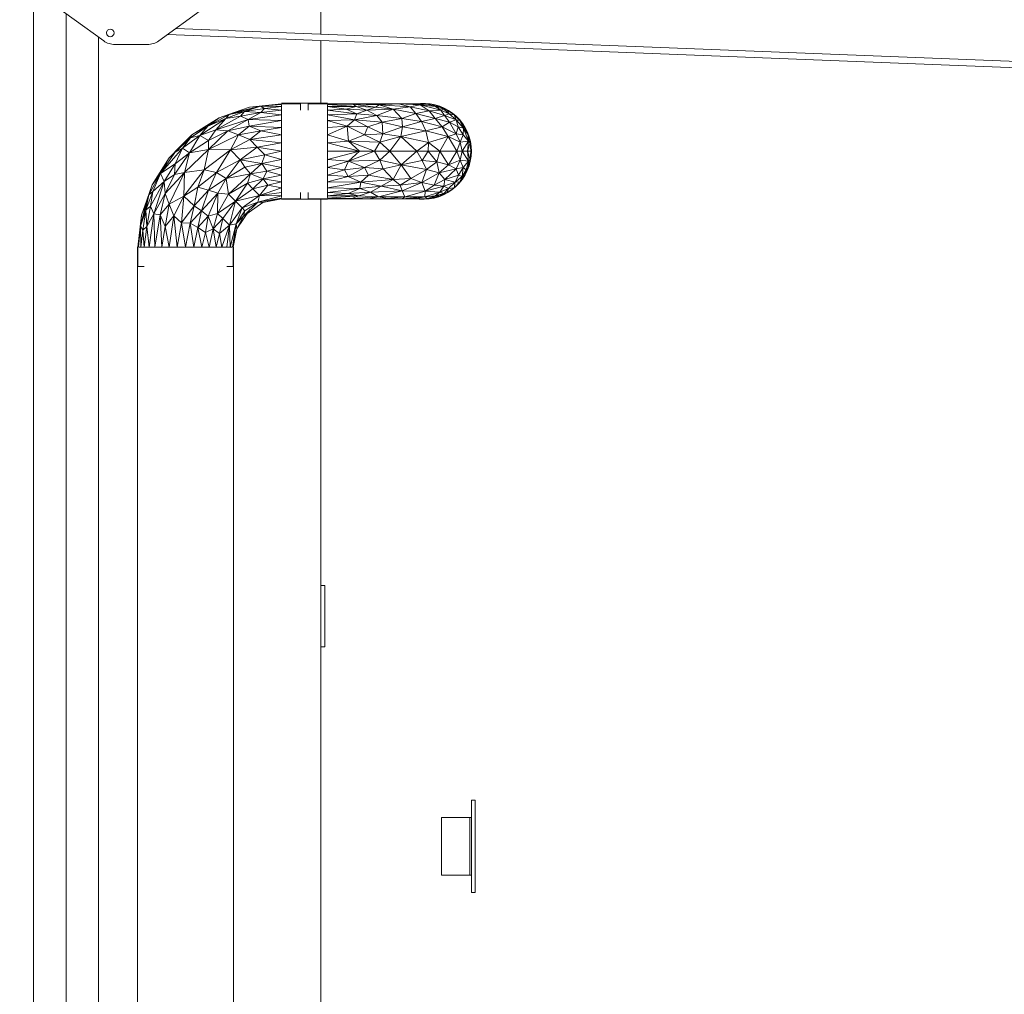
# Model space of a CAD drawing. Header units: millimetres. Extents: x 61846 to 198573, y 13020 to 52988.
# Tile 74 of 240: x 135425 to 136708, y 17197 to 18467. Entities that reach past the tile are written whole.
import ezdxf

# ---------------------------------------------------------------- set-up
doc = ezdxf.new("R2010")
doc.units = ezdxf.units.MM
for name, color, linetype, lineweight in [('A-GENM', 13, 'Continuous', 18), ('I-WALL', 2, 'Continuous', 25), ('M-HVAC-CDFF', 50, 'Continuous', 18), ('M-HVAC-DUCT', 70, 'Continuous', 18), ('P-PIPE', 3, 'Continuous', 18)]:
    doc.layers.add(name, color=color, linetype=linetype, lineweight=lineweight)

# ---------------------------------------------------------------- blocks, each defined once
blk = doc.blocks.new('NLRS_62_EF_UN_raam 1-voudig_gen_ISR_NLRS_62_EF_UN_ctd 230V_1v_inbouw_DNL_6991174 - NLRS_62_EF_UN_raam 1-voudig_gen_ISR_NLRS_62_EF_UN_ctd 230V_1v_inbouw_DNL_6991174-599031-GZ lierenkamer 1')
at = {"layer": 'A-GENM', "color": 7, "lineweight": 9}
for p, q in [((71307.1, 17650), (71307.1, 17730)), ((71307.1, 17730), (71312.1, 17730)), ((71312.1, 17730), (71307.1, 17730)), ((71307.1, 17730), (71307.1, 17650)), ((71312.1, 17730), (71312.1, 17650)), ((71312.1, 17650), (71312.1, 17730)), ((71312.1, 17650), (71307.1, 17650)), ((71307.1, 17650), (71312.1, 17650))]:
    blk.add_line(p, q, dxfattribs=at)
blk = doc.blocks.new('NLRS_62_EF_UN_raam 1-voudig_gen_ISR_NLRS_62_EF_UN_ctd 230V_1v_inbouw_DNL_6991174 - NLRS_62_EF_UN_raam 1-voudig_gen_ISR_NLRS_62_EF_UN_ctd 230V_1v_inbouw_DNL_6991174-599035-GZ lierenkamer 1')
blk.add_blockref('NLRS_62_EF_UN_raam 1-voudig_gen_ISR_NLRS_62_EF_UN_ctd 230V_1v_inbouw_DNL_6991174 - NLRS_62_EF_UN_raam 1-voudig_gen_ISR_NLRS_62_EF_UN_ctd 230V_1v_inbouw_DNL_6991174-599031-GZ lierenkamer 1', (0, 0))
blk = doc.blocks.new('Round Duct_NLRS_57_DU_verz staal _T-stuk__DNL_7746017 - Round Duct_NLRS_57_DU_verz staal _T-stuk__DNL_7746017-602335-GZ lierenkamer 1')
at = {"layer": 'M-HVAC-DUCT', "color": 7, "lineweight": 9}
for p, q in [((71068.2, 18170.8), (71068.2, 16365)), ((71068.2, 18170.8), (71069.2, 18170.8)), ((71070.4, 18170.8), (71072, 18170.8)), ((71072, 18170.8), (71082.8, 18170.8)), ((71082.8, 18170.8), (71090.6, 18170.8)), ((71090.6, 18170.8), (71109.3, 18170.8)), ((71109.4, 18170.8), (71119.9, 18170.8)), ((71119.9, 18170.8), (71141.5, 18170.8)), ((71141.6, 18170.8), (71152.1, 18170.8)), ((71152.1, 18170.8), (71170.9, 18170.8)), ((71170.9, 18170.8), (71178.6, 18170.8)), ((71178.6, 18170.8), (71189.5, 18170.8)), ((71189.5, 18170.8), (71191.1, 18170.8)), ((71193.2, 16365), (71193.2, 18170.8)), ((71068.2, 16045), (71068.2, 15927)), ((71193.2, 15927), (71193.2, 16045))]:
    blk.add_line(p, q, dxfattribs=at)
blk = doc.blocks.new('Round Duct_NLRS_57_DU_verz staal _T-stuk__DNL_7746074 - Round Duct_NLRS_57_DU_verz staal _T-stuk__DNL_7746074-602347-GZ lierenkamer 1')
at = {"layer": 'M-HVAC-DUCT', "color": 7, "lineweight": 9}
for p, q in [((71315.8, 18358.3), (71255.7, 18358.3)), ((71255.7, 18354.5), (71255.7, 18356.2)), ((71255.7, 18343.7), (71255.7, 18354.5)), ((71315.8, 18356.2), (71315.8, 18354.5)), ((71315.8, 18354.5), (71315.8, 18343.7)), ((71255.7, 18336), (71255.7, 18343.7)), ((71315.8, 18343.7), (71315.8, 18336)), ((71255.7, 18317.2), (71255.7, 18336)), ((71315.8, 18336), (71315.8, 18317.2)), ((71255.7, 18306.7), (71255.7, 18317.2)), ((71315.8, 18317.2), (71315.8, 18306.6)), ((71255.7, 18295.8), (71255.7, 18306.6)), ((71315.8, 18306.6), (71315.8, 18295.8)), ((71255.7, 18285.2), (71255.7, 18295.8)), ((71315.8, 18295.8), (71315.8, 18285.3)), ((71255.7, 18274.4), (71255.7, 18285)), ((71315.8, 18285), (71315.8, 18274.4)), ((71255.7, 18255.6), (71255.7, 18274.4)), ((71315.8, 18274.4), (71315.8, 18255.6)), ((71255.7, 18247.9), (71255.7, 18255.6)), ((71315.8, 18255.6), (71315.8, 18247.9)), ((71255.7, 18237.1), (71255.7, 18247.9)), ((71315.8, 18247.9), (71315.8, 18237.1)), ((71255.7, 18235.4), (71255.7, 18237.1)), ((71255.7, 18233.3), (71255.7, 18234.2)), ((71255.7, 18233.3), (71315.8, 18233.3)), ((71315.8, 18237.1), (71315.8, 18235.4)), ((71315.8, 18234.2), (71315.8, 18233.3))]:
    blk.add_line(p, q, dxfattribs=at)
blk = doc.blocks.new('Round Duct_NLRS_57_DU_verz staal _T-stuk__DNL_7746162 - Round Duct_NLRS_57_DU_verz staal _T-stuk__DNL_7746162-602359-GZ lierenkamer 1')
at = {"layer": 'M-HVAC-DUCT', "color": 7, "lineweight": 9}
for start, end in [(0, 93.4894), (265.001, 0)]:
    blk.add_arc((71440.8, 18295.8), 62.5, start, end, dxfattribs=at)
blk = doc.blocks.new('NLRS_57_DUF_UN_rond bocht_DNL_gladde_bocht verzinkt_staal_7746302 - NLRS_57_DUF_UN_rond bocht_DNL_gladde_bocht verzinkt_staal_7746302-602374-GZ lierenkamer 1')
at = {"layer": 'M-HVAC-DUCT', "color": 7, "lineweight": 9}
for p, q in [((71290.8, 18355.7), (71290.8, 18357.8)), ((71290.8, 18357.8), (71290.8, 18356.2)), ((71290.8, 18357.8), (71315.8, 18357.8)), ((71290.8, 18349.5), (71290.8, 18355.7)), ((71315.8, 18357.8), (71349.8, 18357.8)), ((71315.8, 18357.8), (71349.2, 18357.1)), ((71315.8, 18356.9), (71349.2, 18357.1)), ((71315.8, 18356.9), (71353.1, 18354.2)), ((71315.8, 18354.1), (71353.1, 18354.2)), ((71315.8, 18354.1), (71340.2, 18350.8)), ((71340.2, 18350.8), (71353.1, 18354.2)), ((71349.2, 18357.1), (71373.9, 18357.8)), ((71349.2, 18357.1), (71349.8, 18357.8)), ((71353.1, 18354.2), (71349.2, 18357.1)), ((71378.3, 18353.3), (71349.2, 18357.1)), ((71349.2, 18357.1), (71383, 18356.4)), ((71373.9, 18357.8), (71349.8, 18357.8)), ((71367, 18349.4), (71353.1, 18354.2)), ((71353.1, 18354.2), (71378.3, 18353.3)), ((71367, 18349.4), (71378.3, 18353.3)), ((71408.5, 18357.5), (71373.9, 18357.8)), ((71373.9, 18357.8), (71383, 18356.4)), ((71378.3, 18353.3), (71383, 18356.4)), ((71401.3, 18350.6), (71378.3, 18353.3)), ((71408.5, 18357.5), (71383, 18356.4)), ((71401.3, 18350.6), (71383, 18356.4)), ((71423.4, 18353.5), (71383, 18356.4)), ((71401.3, 18350.6), (71423.4, 18353.5)), ((71408.5, 18357.5), (71427.6, 18357.8)), ((71423.4, 18353.5), (71408.5, 18357.5)), ((71408.5, 18357.5), (71436.5, 18356.4)), ((71423.4, 18353.5), (71436.5, 18356.4)), ((71431, 18344.9), (71423.4, 18353.5)), ((71423.4, 18353.5), (71448.5, 18348.6)), ((71433.8, 18357.8), (71427.6, 18357.8)), ((71445.8, 18357.1), (71427.6, 18357.8)), ((71436.5, 18356.4), (71427.6, 18357.8)), ((71428.5, 18356.5), (71430, 18356.9)), ((71440.8, 18357.8), (71430, 18356.9)), ((71440.8, 18357.8), (71430, 18356.9)), ((71433.8, 18357.8), (71432, 18357.7)), ((71440.8, 18357.8), (71433.8, 18357.8)), ((71433.8, 18357.8), (71445.8, 18357.1)), ((71445.8, 18357.1), (71436.5, 18356.4)), ((71448.5, 18348.6), (71436.5, 18356.4)), ((71456.7, 18354.2), (71436.5, 18356.4)), ((71463.4, 18349.4), (71436.5, 18356.4)), ((71440.8, 18357.8), (71451.6, 18356.9)), ((71451.6, 18356.9), (71440.8, 18357.8)), ((71440.8, 18357.8), (71445.8, 18357.1)), ((71451.6, 18356.9), (71445.8, 18357.1)), ((71456.7, 18354.2), (71445.8, 18357.1)), ((71456.9, 18355.7), (71451.6, 18356.9)), ((71462, 18354.1), (71451.6, 18356.9)), ((71451.6, 18356.9), (71456.7, 18354.2)), ((71462, 18354.1), (71456.7, 18354.2)), ((71456.7, 18354.2), (71467.5, 18350.8)), ((71456.7, 18354.2), (71463.4, 18349.4)), ((71456.9, 18355.7), (71462, 18354.1)), ((71471.8, 18349.5), (71462, 18354.1)), ((71462, 18354.1), (71471.8, 18349.5)), ((71462, 18354.1), (71467.5, 18350.8)), ((71315.8, 18349.5), (71340.2, 18350.8)), ((71315.8, 18349.5), (71354.1, 18344.6)), ((71315.8, 18343.3), (71354.1, 18344.6)), ((71315.8, 18343.3), (71351.1, 18336.9)), ((71367, 18349.4), (71340.2, 18350.8)), ((71340.2, 18350.8), (71354.1, 18344.6)), ((71354.1, 18344.6), (71351.1, 18336.9)), ((71351.1, 18336.9), (71380.1, 18342.6)), ((71367, 18349.4), (71354.1, 18344.6)), ((71354.1, 18344.6), (71380.1, 18342.6)), ((71367, 18349.4), (71401.3, 18350.6)), ((71367, 18349.4), (71380.1, 18342.6)), ((71401.3, 18350.6), (71380.1, 18342.6)), ((71412.8, 18338.7), (71380.1, 18342.6)), ((71380.1, 18342.6), (71386.9, 18333.8)), ((71401.3, 18350.6), (71431, 18344.9)), ((71401.3, 18350.6), (71412.8, 18338.7)), ((71431, 18344.9), (71412.8, 18338.7)), ((71431, 18344.9), (71448.5, 18348.6)), ((71431, 18344.9), (71456.3, 18338.6)), ((71431, 18344.9), (71438.1, 18334.7)), ((71448.5, 18348.6), (71463.4, 18349.4)), ((71468.5, 18342.6), (71448.5, 18348.6)), ((71456.3, 18338.6), (71448.5, 18348.6)), ((71468.5, 18342.6), (71456.3, 18338.6)), ((71467.5, 18350.8), (71463.4, 18349.4)), ((71468.5, 18342.6), (71463.4, 18349.4)), ((71474.5, 18344.6), (71463.4, 18349.4)), ((71471.8, 18349.5), (71467.5, 18350.8)), ((71474.5, 18344.6), (71467.5, 18350.8)), ((71468.5, 18342.6), (71474.5, 18344.6)), ((71468.5, 18342.6), (71474.7, 18333.8)), ((71468.5, 18342.6), (71483.6, 18336.9)), ((71471.8, 18349.5), (71480.7, 18343.3)), ((71480.7, 18343.3), (71471.8, 18349.5)), ((71471.8, 18349.5), (71474.5, 18344.6)), ((71480.7, 18343.3), (71474.5, 18344.6)), ((71483.6, 18336.9), (71474.5, 18344.6)), ((71484.7, 18339.7), (71480.7, 18343.3)), ((71488.3, 18335.7), (71480.7, 18343.3)), ((71480.7, 18343.3), (71483.6, 18336.9)), ((71315.8, 18335.7), (71351.1, 18336.9)), ((71315.8, 18335.7), (71341.5, 18328.5)), ((71315.8, 18317), (71341.5, 18328.5)), ((71315.8, 18326.8), (71341.5, 18328.5)), ((71341.5, 18328.5), (71351.1, 18336.9)), ((71343.2, 18308.9), (71341.5, 18328.5)), ((71341.5, 18328.5), (71364.2, 18317.1)), ((71341.5, 18328.5), (71368.4, 18327.7)), ((71351.1, 18336.9), (71368.4, 18327.7)), ((71351.1, 18336.9), (71386.9, 18333.8)), ((71364.2, 18317.1), (71368.4, 18327.7)), ((71368.4, 18327.7), (71386.9, 18333.8)), ((71368.4, 18327.7), (71387.9, 18318.5)), ((71412.8, 18338.7), (71386.9, 18333.8)), ((71387.9, 18318.5), (71386.9, 18333.8)), ((71386.9, 18333.8), (71413.4, 18327.6)), ((71387.9, 18318.5), (71413.4, 18327.6)), ((71411.2, 18315.1), (71413.4, 18327.6)), ((71412.8, 18338.7), (71413.4, 18327.6)), ((71412.8, 18338.7), (71438.1, 18334.7)), ((71413.4, 18327.6), (71438.1, 18334.7)), ((71443.9, 18322.3), (71413.4, 18327.6)), ((71456.3, 18338.6), (71438.1, 18334.7)), ((71443.9, 18322.3), (71438.1, 18334.7)), ((71465.2, 18327.5), (71438.1, 18334.7)), ((71443.9, 18322.3), (71465.2, 18327.5)), ((71474.7, 18333.8), (71456.3, 18338.6)), ((71456.3, 18338.6), (71465.2, 18327.5)), ((71474.7, 18333.8), (71465.2, 18327.5)), ((71473.1, 18315.1), (71465.2, 18327.5)), ((71483.7, 18318.5), (71465.2, 18327.5)), ((71474.7, 18333.8), (71483.6, 18336.9)), ((71474.7, 18333.8), (71483.7, 18318.5)), ((71474.7, 18333.8), (71486.1, 18327.7)), ((71488.3, 18335.7), (71483.6, 18336.9)), ((71483.6, 18336.9), (71492.9, 18326)), ((71483.6, 18336.9), (71486.1, 18327.7)), ((71483.7, 18318.5), (71486.1, 18327.7)), ((71484.7, 18339.7), (71488.3, 18335.7)), ((71492.6, 18317.1), (71486.1, 18327.7)), ((71492.9, 18326), (71486.1, 18327.7)), ((71494.5, 18326.8), (71488.3, 18335.7)), ((71488.3, 18335.7), (71494.5, 18326.8)), ((71488.3, 18335.7), (71492.9, 18326)), ((71315.8, 18317), (71343.2, 18308.9)), ((71343.2, 18308.9), (71364.2, 18317.1)), ((71364.2, 18317.1), (71387.9, 18318.5)), ((71384.1, 18307.5), (71364.2, 18317.1)), ((71384.1, 18307.5), (71387.9, 18318.5)), ((71411.2, 18315.1), (71384.1, 18307.5)), ((71411.2, 18315.1), (71387.9, 18318.5)), ((71411.2, 18315.1), (71396.9, 18295.8)), ((71411.2, 18315.1), (71443.9, 18322.3)), ((71447.3, 18307.4), (71411.2, 18315.1)), ((71432.4, 18295.8), (71411.2, 18315.1)), ((71447.3, 18307.4), (71443.9, 18322.3)), ((71473.1, 18315.1), (71443.9, 18322.3)), ((71447.3, 18307.4), (71473.1, 18315.1)), ((71462, 18295.8), (71473.1, 18315.1)), ((71473.1, 18315.1), (71483.7, 18318.5)), ((71488.7, 18307.5), (71473.1, 18315.1)), ((71484.3, 18295.8), (71473.1, 18315.1)), ((71488.7, 18307.5), (71483.7, 18318.5)), ((71492.6, 18317.1), (71483.7, 18318.5)), ((71488.7, 18307.5), (71492.6, 18317.1)), ((71492.6, 18317.1), (71492.9, 18326)), ((71499.4, 18308.9), (71492.6, 18317.1)), ((71494.5, 18326.8), (71492.9, 18326)), ((71499.1, 18317), (71492.9, 18326)), ((71499.4, 18308.9), (71492.9, 18326)), ((71494.5, 18326.8), (71499.1, 18317)), ((71499.1, 18317), (71494.5, 18326.8)), ((71500.7, 18311.9), (71499.1, 18317)), ((71501.9, 18306.6), (71499.1, 18317)), ((71499.1, 18317), (71499.4, 18308.9)), ((71315.8, 18306.6), (71343.2, 18308.9)), ((71315.8, 18306.6), (71357.4, 18295.8)), ((71357.4, 18295.8), (71343.2, 18308.9)), ((71343.2, 18308.9), (71384.1, 18307.5)), ((71343.2, 18308.9), (71377.2, 18295.8)), ((71384.1, 18307.5), (71377.2, 18295.8)), ((71396.9, 18295.8), (71384.1, 18307.5)), ((71447.3, 18307.4), (71432.4, 18295.8)), ((71447.3, 18307.4), (71447.2, 18295.8)), ((71447.3, 18307.4), (71462, 18295.8)), ((71488.7, 18307.5), (71484.3, 18295.8)), ((71488.7, 18307.5), (71499.4, 18308.9)), ((71488.7, 18307.5), (71491.2, 18295.8)), ((71499.4, 18308.9), (71491.2, 18295.8)), ((71499.4, 18308.9), (71498.1, 18295.8)), ((71501.9, 18306.6), (71498.1, 18295.8)), ((71501.9, 18306.6), (71499.4, 18308.9)), ((71500.7, 18311.9), (71501.9, 18306.6)), ((71502.8, 18295.8), (71501.9, 18306.6)), ((71501.9, 18306.6), (71502.8, 18295.8)), ((71315.8, 18295.8), (71357.4, 18295.8)), ((71315.8, 18285), (71357.4, 18295.8)), ((71357.4, 18295.8), (71343.2, 18282.7)), ((71377.2, 18295.8), (71343.2, 18282.7)), ((71357.4, 18295.8), (71377.2, 18295.8)), ((71396.9, 18295.8), (71377.2, 18295.8)), ((71377.2, 18295.8), (71384.1, 18284.1)), ((71396.9, 18295.8), (71384.1, 18284.1)), ((71432.4, 18295.8), (71396.9, 18295.8)), ((71396.9, 18295.8), (71411.6, 18277.9)), ((71432.4, 18295.8), (71411.6, 18277.9)), ((71432.4, 18295.8), (71447.2, 18295.8)), ((71432.4, 18295.8), (71439.3, 18283.6)), ((71447.2, 18295.8), (71439.3, 18283.6)), ((71447.2, 18295.8), (71462, 18295.8)), ((71447.2, 18295.8), (71458.5, 18282.1)), ((71462, 18295.8), (71458.5, 18282.1)), ((71462, 18295.8), (71484.3, 18295.8)), ((71462, 18295.8), (71473.3, 18277.9)), ((71484.3, 18295.8), (71473.3, 18277.9)), ((71484.3, 18295.8), (71491.2, 18295.8)), ((71484.3, 18295.8), (71488.7, 18284.1)), ((71491.2, 18295.8), (71488.7, 18284.1)), ((71498.1, 18295.8), (71491.2, 18295.8)), ((71491.2, 18295.8), (71499.4, 18282.7)), ((71502.8, 18295.8), (71498.1, 18295.8)), ((71501.9, 18285), (71498.1, 18295.8)), ((71498.1, 18295.8), (71499.4, 18282.7)), ((71502.8, 18295.8), (71501.9, 18285)), ((71502.8, 18295.8), (71501.9, 18285)), ((71315.8, 18285), (71343.2, 18282.7)), ((71315.8, 18274.6), (71343.2, 18282.7)), ((71337.8, 18271.8), (71343.2, 18282.7)), ((71343.2, 18282.7), (71384.1, 18284.1)), ((71343.2, 18282.7), (71364.2, 18274.5)), ((71384.1, 18284.1), (71364.2, 18274.5)), ((71384.1, 18284.1), (71411.6, 18277.9)), ((71384.1, 18284.1), (71388.4, 18272.9)), ((71411.6, 18277.9), (71388.4, 18272.9)), ((71411.6, 18277.9), (71401.2, 18259.2)), ((71411.6, 18277.9), (71439.3, 18283.6)), ((71411.6, 18277.9), (71424.4, 18260.4)), ((71411.6, 18277.9), (71444.7, 18272)), ((71439.3, 18283.6), (71458.5, 18282.1)), ((71439.3, 18283.6), (71444.7, 18272)), ((71458.5, 18282.1), (71444.7, 18272)), ((71461.2, 18267.6), (71458.5, 18282.1)), ((71473.3, 18277.9), (71458.5, 18282.1)), ((71461.2, 18267.6), (71473.3, 18277.9)), ((71488.7, 18284.1), (71473.3, 18277.9)), ((71483.4, 18272.9), (71473.3, 18277.9)), ((71488.7, 18284.1), (71483.4, 18272.9)), ((71488.7, 18284.1), (71492.6, 18274.5)), ((71488.7, 18284.1), (71499.4, 18282.7)), ((71492.6, 18274.5), (71499.4, 18282.7)), ((71499.4, 18282.7), (71496.7, 18271.8)), ((71501.9, 18285), (71499.1, 18274.6)), ((71499.1, 18274.6), (71499.4, 18282.7)), ((71500.7, 18279.7), (71499.1, 18274.6)), ((71501.9, 18285), (71499.4, 18282.7)), ((71500.7, 18279.7), (71501.9, 18285)), ((71315.8, 18274.6), (71337.8, 18271.8)), ((71315.8, 18264.8), (71337.8, 18271.8)), ((71315.8, 18264.8), (71342.8, 18262.7)), ((71337.8, 18271.8), (71364.2, 18274.5)), ((71342.8, 18262.7), (71337.8, 18271.8)), ((71342.8, 18262.7), (71364.2, 18274.5)), ((71342.8, 18262.7), (71369.2, 18264.8)), ((71359.1, 18255.4), (71369.2, 18264.8)), ((71364.2, 18274.5), (71388.4, 18272.9)), ((71364.2, 18274.5), (71369.2, 18264.8)), ((71388.4, 18272.9), (71369.2, 18264.8)), ((71401.2, 18259.2), (71369.2, 18264.8)), ((71401.2, 18259.2), (71388.4, 18272.9)), ((71424.4, 18260.4), (71444.7, 18272)), ((71438.9, 18255.3), (71444.7, 18272)), ((71461.2, 18267.6), (71438.9, 18255.3)), ((71461.2, 18267.6), (71444.7, 18272)), ((71461.2, 18267.6), (71455, 18251.6)), ((71483.4, 18272.9), (71461.2, 18267.6)), ((71461.2, 18267.6), (71468.6, 18259.2)), ((71483.4, 18272.9), (71468.6, 18259.2)), ((71486.4, 18264.8), (71468.6, 18259.2)), ((71486.4, 18264.8), (71482.3, 18255.4)), ((71483.4, 18272.9), (71492.6, 18274.5)), ((71483.4, 18272.9), (71486.4, 18264.8)), ((71486.4, 18264.8), (71492.6, 18274.5)), ((71491.2, 18262.7), (71486.4, 18264.8)), ((71494.5, 18264.8), (71488.3, 18255.9)), ((71488.3, 18255.9), (71494.5, 18264.8)), ((71491.2, 18262.7), (71492.6, 18274.5)), ((71491.2, 18262.7), (71496.7, 18271.8)), ((71494.5, 18264.8), (71491.2, 18262.7)), ((71492.6, 18274.5), (71496.7, 18271.8)), ((71494.5, 18264.8), (71499.1, 18274.6)), ((71499.1, 18274.6), (71494.5, 18264.8)), ((71494.5, 18264.8), (71496.7, 18271.8)), ((71499.1, 18274.6), (71496.7, 18271.8)), ((71315.8, 18255.9), (71342.8, 18262.7)), ((71315.8, 18255.9), (71359.1, 18255.4)), ((71315.8, 18248.3), (71359.1, 18255.4)), ((71342.8, 18262.7), (71359.1, 18255.4)), ((71359.1, 18255.4), (71357.9, 18247.1)), ((71359.1, 18255.4), (71401.2, 18259.2)), ((71385.7, 18250.1), (71359.1, 18255.4)), ((71385.7, 18250.1), (71401.2, 18259.2)), ((71385.7, 18250.1), (71410.4, 18251.6)), ((71401.2, 18259.2), (71424.4, 18260.4)), ((71410.4, 18251.6), (71401.2, 18259.2)), ((71410.4, 18251.6), (71424.4, 18260.4)), ((71410.4, 18251.6), (71438.9, 18255.3)), ((71413, 18244.3), (71410.4, 18251.6)), ((71413, 18244.3), (71438.9, 18255.3)), ((71438.9, 18255.3), (71424.4, 18260.4)), ((71443.2, 18243.9), (71438.9, 18255.3)), ((71438.9, 18255.3), (71455, 18251.6)), ((71443.2, 18243.9), (71455, 18251.6)), ((71468.6, 18259.2), (71455, 18251.6)), ((71467.3, 18250.1), (71455, 18251.6)), ((71467.3, 18250.1), (71468.6, 18259.2)), ((71467.3, 18250.1), (71482.3, 18255.4)), ((71482.3, 18255.4), (71468.6, 18259.2)), ((71473.7, 18247.1), (71482.3, 18255.4)), ((71480.7, 18248.3), (71488.3, 18255.9)), ((71480.7, 18248.3), (71482.3, 18255.4)), ((71484.7, 18251.9), (71480.7, 18248.3)), ((71491.2, 18262.7), (71482.3, 18255.4)), ((71488.3, 18255.9), (71482.3, 18255.4)), ((71484.7, 18251.9), (71488.3, 18255.9)), ((71488.3, 18255.9), (71491.2, 18262.7)), ((71290.8, 18235.9), (71290.8, 18242.1)), ((71315.8, 18248.3), (71357.9, 18247.1)), ((71315.8, 18242.1), (71357.9, 18247.1)), ((71315.8, 18242.1), (71342.9, 18240.9)), ((71315.8, 18237.5), (71342.9, 18240.9)), ((71315.8, 18237.5), (71356.8, 18237.5)), ((71315.8, 18234.7), (71356.8, 18237.5)), ((71357.9, 18247.1), (71342.9, 18240.9)), ((71371.9, 18242.5), (71342.9, 18240.9)), ((71356.8, 18237.5), (71342.9, 18240.9)), ((71347.6, 18234.4), (71356.8, 18237.5)), ((71371.9, 18242.5), (71356.8, 18237.5)), ((71381.7, 18236.6), (71356.8, 18237.5)), ((71385.7, 18250.1), (71357.9, 18247.1)), ((71371.9, 18242.5), (71357.9, 18247.1)), ((71385.7, 18250.1), (71371.9, 18242.5)), ((71413, 18244.3), (71371.9, 18242.5)), ((71371.9, 18242.5), (71382.2, 18236.6)), ((71413, 18244.3), (71382.2, 18236.6)), ((71385.7, 18250.1), (71413, 18244.3)), ((71413, 18244.3), (71443.2, 18243.9)), ((71413, 18244.3), (71416.6, 18236.3)), ((71443.2, 18243.9), (71416.6, 18236.3)), ((71442.8, 18236.6), (71443.2, 18243.9)), ((71462.1, 18242.5), (71442.8, 18236.6)), ((71442.8, 18236.6), (71456, 18237.5)), ((71467.3, 18250.1), (71443.2, 18243.9)), ((71462.1, 18242.5), (71443.2, 18243.9)), ((71446, 18234.4), (71456, 18237.5)), ((71462, 18237.5), (71451.6, 18234.7)), ((71451.6, 18234.7), (71456, 18237.5)), ((71462.1, 18242.5), (71456, 18237.5)), ((71467.3, 18240.9), (71456, 18237.5)), ((71462, 18237.5), (71456, 18237.5)), ((71456.9, 18235.9), (71462, 18237.5)), ((71471.8, 18242.1), (71462, 18237.5)), ((71462, 18237.5), (71471.8, 18242.1)), ((71462, 18237.5), (71467.3, 18240.9)), ((71467.3, 18250.1), (71462.1, 18242.5)), ((71473.7, 18247.1), (71462.1, 18242.5)), ((71467.3, 18240.9), (71462.1, 18242.5)), ((71473.7, 18247.1), (71467.3, 18250.1)), ((71467.3, 18240.9), (71473.7, 18247.1)), ((71471.8, 18242.1), (71467.3, 18240.9)), ((71471.8, 18242.1), (71480.7, 18248.3)), ((71480.7, 18248.3), (71471.8, 18242.1)), ((71471.8, 18242.1), (71473.7, 18247.1)), ((71480.7, 18248.3), (71473.7, 18247.1)), ((71290.8, 18233.8), (71290.8, 18235.9)), ((71290.8, 18233.8), (71315.8, 18233.8)), ((71315.8, 18234.7), (71347.6, 18234.4)), ((71315.8, 18233.8), (71347.6, 18234.4)), ((71315.8, 18233.8), (71347.2, 18233.8)), ((71347.2, 18233.8), (71347.6, 18234.4)), ((71347.2, 18233.8), (71369.6, 18233.8)), ((71382.2, 18236.6), (71347.6, 18234.4)), ((71347.6, 18234.4), (71369.6, 18233.8)), ((71382.2, 18236.6), (71369.6, 18233.8)), ((71369.6, 18233.8), (71394.1, 18234.4)), ((71390.2, 18233.9), (71369.6, 18233.8)), ((71382.2, 18236.6), (71416.6, 18236.3)), ((71382.2, 18236.6), (71394.1, 18234.4)), ((71390.2, 18233.9), (71394.1, 18234.4)), ((71390.2, 18233.9), (71413.3, 18233.9)), ((71416.6, 18236.3), (71394.1, 18234.4)), ((71394.1, 18234.4), (71413.3, 18233.9)), ((71442.8, 18236.6), (71413.3, 18233.9)), ((71416.6, 18236.3), (71413.3, 18233.9)), ((71429.8, 18233.8), (71413.3, 18233.9)), ((71442.8, 18236.6), (71416.6, 18236.3)), ((71428, 18235.3), (71430, 18234.7)), ((71442.8, 18236.6), (71429.8, 18233.8)), ((71446, 18234.4), (71429.8, 18233.8)), ((71436.3, 18233.8), (71429.8, 18233.8)), ((71440.8, 18233.8), (71430, 18234.7)), ((71430, 18234.7), (71440.8, 18233.8)), ((71434.9, 18234), (71436.3, 18233.8)), ((71435.1, 18234), (71436.3, 18233.8)), ((71446, 18234.4), (71436.3, 18233.8)), ((71440.8, 18233.8), (71436.3, 18233.8)), ((71440.8, 18233.8), (71451.6, 18234.7)), ((71440.8, 18233.8), (71451.6, 18234.7)), ((71440.8, 18233.8), (71446, 18234.4)), ((71446, 18234.4), (71442.8, 18236.6)), ((71451.6, 18234.7), (71446, 18234.4)), ((71456.9, 18235.9), (71451.6, 18234.7))]:
    blk.add_line(p, q, dxfattribs=at)
blk = doc.blocks.new('NLRS_57_DUF_UN_rond bocht_DNL_gladde_bocht verzinkt_staal_7746302 - NLRS_57_DUF_UN_rond bocht_DNL_gladde_bocht verzinkt_staal_7746302-602378-GZ lierenkamer 1')
blk.add_blockref('NLRS_57_DUF_UN_rond bocht_DNL_gladde_bocht verzinkt_staal_7746302 - NLRS_57_DUF_UN_rond bocht_DNL_gladde_bocht verzinkt_staal_7746302-602374-GZ lierenkamer 1', (0, 0))
blk = doc.blocks.new('NLRS_57_DUF_UN_rond bocht_DNL_gladde_bocht verzinkt_staal_7746304 - NLRS_57_DUF_UN_rond bocht_DNL_gladde_bocht verzinkt_staal_7746304-602381-GZ lierenkamer 1')
at = {"layer": 'M-HVAC-DUCT', "color": 7, "lineweight": 9}
for p, q in [((71187.4, 18343.7), (71228.4, 18354.4)), ((71194.3, 18346.2), (71228.4, 18354.4)), ((71214.1, 18353.1), (71194.3, 18346.2)), ((71207.4, 18347.6), (71228.4, 18354.4)), ((71255.7, 18357.8), (71214.1, 18353.1)), ((71214.1, 18353.1), (71228.4, 18354.4)), ((71255.7, 18356.9), (71228.4, 18354.4)), ((71255.7, 18354.1), (71228.4, 18354.4)), ((71228.4, 18354.4), (71233.7, 18351.7)), ((71255.7, 18354.1), (71233.7, 18351.7)), ((71280.7, 18357.8), (71255.7, 18357.8)), ((71280.7, 18356.2), (71280.7, 18357.8)), ((71280.7, 18357.8), (71280.7, 18355.7)), ((71280.7, 18355.7), (71280.7, 18349.5)), ((71187.4, 18343.7), (71160, 18328.4)), ((71202.3, 18341.4), (71170.3, 18323.6)), ((71174.6, 18339.3), (71194.3, 18346.2)), ((71174.6, 18339.3), (71187.4, 18343.7)), ((71183.2, 18338.4), (71207.4, 18347.6)), ((71187.4, 18343.7), (71183.2, 18338.4)), ((71183.2, 18338.4), (71202.3, 18341.4)), ((71187.4, 18343.7), (71207.4, 18347.6)), ((71194.3, 18346.2), (71187.4, 18343.7)), ((71228.7, 18346.2), (71202.3, 18341.4)), ((71202.3, 18341.4), (71212.4, 18337.3)), ((71202.4, 18341.5), (71207.4, 18347.6)), ((71207.4, 18347.6), (71233.7, 18351.7)), ((71228.7, 18346.2), (71207.4, 18347.6)), ((71228.7, 18346.2), (71212.4, 18337.3)), ((71255.7, 18343.3), (71212.4, 18337.3)), ((71228.7, 18346.2), (71233.7, 18351.7)), ((71255.7, 18349.5), (71228.7, 18346.2)), ((71255.7, 18343.3), (71228.7, 18346.2)), ((71255.7, 18349.5), (71233.7, 18351.7)), ((71160, 18328.4), (71137.2, 18313.5)), ((71139.1, 18317), (71174.6, 18339.3)), ((71139.1, 18317), (71160, 18328.4)), ((71183.2, 18338.4), (71149.2, 18316.2)), ((71149.2, 18316.2), (71160, 18328.4)), ((71174.6, 18339.3), (71160, 18328.4)), ((71183.2, 18338.4), (71160, 18328.4)), ((71183.2, 18338.4), (71170.3, 18323.6)), ((71212.4, 18337.3), (71170.3, 18323.6)), ((71185.8, 18322.3), (71212.4, 18337.3)), ((71213.6, 18328.7), (71185.8, 18322.3)), ((71213.6, 18328.7), (71199.7, 18317.1)), ((71255.7, 18335.7), (71212.4, 18337.3)), ((71213.6, 18328.7), (71212.4, 18337.3)), ((71255.7, 18335.7), (71213.6, 18328.7)), ((71255.7, 18326.8), (71213.6, 18328.7)), ((71228.7, 18322.3), (71213.6, 18328.7)), ((71124.3, 18302.3), (71139.1, 18317)), ((71124.3, 18302.2), (71139.1, 18317)), ((71149.2, 18316.2), (71126.9, 18299.7)), ((71149.2, 18316.2), (71135.7, 18293.9)), ((71139.1, 18317), (71137.2, 18313.5)), ((71149.2, 18316.2), (71137.2, 18313.5)), ((71149.2, 18316.2), (71170.3, 18323.6)), ((71149.2, 18316.2), (71160.8, 18310)), ((71185.8, 18322.3), (71160.5, 18298.2)), ((71199.7, 18317.1), (71160.5, 18298.2)), ((71170.3, 18323.6), (71160.8, 18310)), ((71185.8, 18322.3), (71160.8, 18310)), ((71185.8, 18322.3), (71170.3, 18323.6)), ((71185.8, 18322.3), (71199.7, 18317.1)), ((71199.7, 18317.1), (71189.3, 18297.8)), ((71228.7, 18322.3), (71199.7, 18317.1)), ((71199.7, 18317.1), (71214.7, 18311)), ((71228.7, 18322.3), (71214.7, 18311)), ((71255.7, 18317), (71214.7, 18311)), ((71255.7, 18326.8), (71228.7, 18322.3)), ((71255.7, 18317), (71228.7, 18322.3)), ((71124.3, 18302.3), (71109.5, 18287.4)), ((71109.5, 18287.4), (71124.3, 18302.2)), ((71116.9, 18294.3), (71137.2, 18313.5)), ((71124.3, 18302.2), (71116.9, 18294.3)), ((71124.3, 18302.2), (71137.2, 18313.5)), ((71137.2, 18313.5), (71126.9, 18299.7)), ((71135.7, 18293.9), (71160.8, 18310)), ((71160.5, 18298.2), (71160.8, 18310)), ((71189.3, 18297.8), (71214.7, 18311)), ((71255.7, 18306.6), (71214.7, 18311)), ((71223.9, 18301), (71214.7, 18311)), ((71255.7, 18306.6), (71223.9, 18301)), ((71098.2, 18266.6), (71126.9, 18299.7)), ((71098.2, 18266.6), (71116.9, 18294.3)), ((71109.5, 18287.4), (71116.9, 18294.3)), ((71116.3, 18265.4), (71135.7, 18293.9)), ((71116.9, 18294.3), (71126.9, 18299.7)), ((71117.3, 18279.4), (71126.9, 18299.7)), ((71135.7, 18293.9), (71117.3, 18279.4)), ((71135.7, 18293.9), (71126.9, 18299.7)), ((71129.2, 18268), (71160.5, 18298.2)), ((71129.2, 18268), (71135.7, 18293.9)), ((71160.5, 18298.2), (71135.7, 18293.9)), ((71160.5, 18298.2), (71154.9, 18271.6)), ((71189.3, 18297.8), (71154.9, 18271.6)), ((71189.3, 18297.8), (71160.5, 18298.2)), ((71189.3, 18297.8), (71171.1, 18268.3)), ((71223.9, 18301), (71189.3, 18297.8)), ((71189.3, 18297.8), (71201.9, 18284.8)), ((71223.9, 18301), (71201.9, 18284.8)), ((71234.2, 18291.3), (71201.9, 18284.8)), ((71255.7, 18295.8), (71223.9, 18301)), ((71223.9, 18301), (71234.2, 18291.3)), ((71230.3, 18279.8), (71234.2, 18291.3)), ((71255.7, 18295.8), (71234.2, 18291.3)), ((71255.7, 18285), (71234.2, 18291.3)), ((71109.5, 18287.4), (71087.2, 18251.9)), ((71109.5, 18287.4), (71098.2, 18266.6)), ((71098.2, 18266.6), (71117.3, 18279.4)), ((71102.9, 18256.2), (71117.3, 18279.4)), ((71116.3, 18265.4), (71117.3, 18279.4)), ((71201.9, 18284.8), (71171.1, 18268.3)), ((71183.7, 18260.2), (71201.9, 18284.8)), ((71230.3, 18279.8), (71201.9, 18284.8)), ((71208.2, 18275.1), (71201.9, 18284.8)), ((71230.3, 18279.8), (71208.2, 18275.1)), ((71215.4, 18266.2), (71230.3, 18279.8)), ((71255.7, 18285), (71230.3, 18279.8)), ((71255.7, 18274.6), (71230.3, 18279.8)), ((71230.3, 18279.8), (71236.7, 18270)), ((71082.8, 18239.1), (71098.2, 18266.6)), ((71087.2, 18251.9), (71098.2, 18266.6)), ((71098.2, 18266.6), (71088.1, 18243.4)), ((71098.2, 18266.6), (71102.9, 18256.2)), ((71116.3, 18265.4), (71102.9, 18256.2)), ((71104.2, 18240.8), (71129.2, 18268)), ((71104.2, 18240.8), (71116.3, 18265.4)), ((71129.2, 18268), (71109.4, 18226.9)), ((71129.2, 18268), (71116.3, 18265.4)), ((71128.7, 18237.3), (71154.9, 18271.6)), ((71129.2, 18268), (71128.7, 18237.3)), ((71129.2, 18268), (71154.9, 18271.6)), ((71154.9, 18271.6), (71146.9, 18249.1)), ((71146.9, 18249.1), (71171.1, 18268.3)), ((71154.9, 18271.6), (71171.1, 18268.3)), ((71160.5, 18245.2), (71171.1, 18268.3)), ((71183.7, 18260.2), (71171.1, 18268.3)), ((71183.7, 18260.2), (71208.2, 18275.1)), ((71183.7, 18260.2), (71215.4, 18266.2)), ((71186.6, 18240), (71215.4, 18266.2)), ((71215.4, 18266.2), (71208.2, 18275.1)), ((71215.4, 18266.2), (71211.7, 18254.3)), ((71215.4, 18266.2), (71236.7, 18270)), ((71215.4, 18266.2), (71232.1, 18259.7)), ((71232.1, 18259.7), (71236.7, 18270)), ((71255.7, 18264.8), (71232.1, 18259.7)), ((71255.7, 18274.6), (71236.7, 18270)), ((71255.7, 18264.8), (71236.7, 18270)), ((71087.2, 18251.9), (71080.3, 18232.2)), ((71087.2, 18251.9), (71082.8, 18239.1)), ((71102.9, 18256.2), (71085.2, 18224.2)), ((71102.9, 18256.2), (71088.1, 18243.4)), ((71089.2, 18214.1), (71102.9, 18256.2)), ((71104.2, 18240.8), (71102.9, 18256.2)), ((71183.7, 18260.2), (71160.5, 18245.2)), ((71183.7, 18260.2), (71172.8, 18241.1)), ((71183.7, 18260.2), (71186.6, 18240)), ((71186.6, 18240), (71211.7, 18254.3)), ((71211.7, 18254.3), (71195.9, 18230.6)), ((71232.1, 18259.7), (71211.7, 18254.3)), ((71218.3, 18247), (71211.7, 18254.3)), ((71218.3, 18247), (71232.1, 18259.7)), ((71218.3, 18247), (71237.9, 18251.7)), ((71227.2, 18238.3), (71237.9, 18251.7)), ((71255.7, 18255.9), (71232.1, 18259.7)), ((71232.1, 18259.7), (71237.9, 18251.7)), ((71255.7, 18255.9), (71237.9, 18251.7)), ((71255.7, 18248.3), (71237.9, 18251.7)), ((71072.1, 18198.2), (71082.8, 18239.1)), ((71079, 18219.2), (71088.1, 18243.4)), ((71082.8, 18239.1), (71079, 18219.2)), ((71080.3, 18232.2), (71082.8, 18239.1)), ((71082.8, 18239.1), (71088.1, 18243.4)), ((71088.1, 18243.4), (71085.2, 18224.2)), ((71104.2, 18240.8), (71089.2, 18214.1)), ((71104.2, 18240.8), (71097.8, 18212.9)), ((71104.2, 18240.8), (71109.4, 18226.9)), ((71128.7, 18237.3), (71146.9, 18249.1)), ((71141.8, 18224.6), (71146.9, 18249.1)), ((71160.5, 18245.2), (71141.8, 18224.6)), ((71160.5, 18245.2), (71146.9, 18249.1)), ((71160.5, 18245.2), (71151.4, 18218.3)), ((71172.8, 18241.1), (71151.4, 18218.3)), ((71160.4, 18211.1), (71172.8, 18241.1)), ((71160.5, 18245.2), (71172.8, 18241.1)), ((71172.2, 18214.8), (71172.8, 18241.1)), ((71186.6, 18240), (71172.2, 18214.8)), ((71186.6, 18240), (71172.8, 18241.1)), ((71186.6, 18240), (71195.9, 18230.6)), ((71218.3, 18247), (71195.9, 18230.6)), ((71195.9, 18230.6), (71227.2, 18238.3)), ((71204.5, 18222.1), (71227.2, 18238.3)), ((71218.3, 18247), (71227.2, 18238.3)), ((71225.1, 18229.6), (71227.2, 18238.3)), ((71255.7, 18237.5), (71225.1, 18229.6)), ((71255.7, 18248.3), (71227.2, 18238.3)), ((71255.7, 18242.1), (71227.2, 18238.3)), ((71255.7, 18237.5), (71227.2, 18238.3)), ((71280.7, 18242.1), (71280.7, 18235.9)), ((71080.3, 18232.2), (71072.1, 18198.2)), ((71073.4, 18212.4), (71080.3, 18232.2)), ((71109.4, 18226.9), (71097.8, 18212.9)), ((71109.4, 18226.9), (71104.3, 18197.9)), ((71109.4, 18226.9), (71128.7, 18237.3)), ((71109.4, 18226.9), (71115.6, 18211.8)), ((71128.7, 18237.3), (71115.6, 18211.8)), ((71128.7, 18237.3), (71125.5, 18202.6)), ((71125.5, 18202.6), (71141.8, 18224.6)), ((71128.7, 18237.3), (71141.8, 18224.6)), ((71136.7, 18202.2), (71141.8, 18224.6)), ((71141.8, 18224.6), (71151.4, 18218.3)), ((71172.2, 18214.8), (71195.9, 18230.6)), ((71195.9, 18230.6), (71179.5, 18208.3)), ((71188.2, 18199.3), (71195.9, 18230.6)), ((71204.5, 18222.1), (71195.9, 18230.6)), ((71204.5, 18222.1), (71225.1, 18229.6)), ((71206.1, 18211.3), (71225.1, 18229.6)), ((71231.6, 18229), (71206.1, 18211.3)), ((71208.2, 18218.3), (71225.1, 18229.6)), ((71255.7, 18234.7), (71225.1, 18229.6)), ((71231.6, 18229), (71225.1, 18229.6)), ((71255.7, 18234.7), (71231.6, 18229)), ((71255.7, 18233.8), (71231.6, 18229)), ((71280.7, 18233.8), (71255.7, 18233.8)), ((71280.7, 18235.9), (71280.7, 18233.8)), ((71068.7, 18170.8), (71073.4, 18212.4)), ((71072.1, 18198.2), (71079, 18219.2)), ((71073.4, 18212.4), (71072.1, 18198.2)), ((71074.9, 18192.8), (71079, 18219.2)), ((71079, 18219.2), (71085.2, 18224.2)), ((71080.4, 18197.8), (71079, 18219.2)), ((71080.4, 18197.8), (71085.2, 18224.2)), ((71080.4, 18197.8), (71089.2, 18214.1)), ((71083.2, 18170.8), (71089.2, 18214.1)), ((71089.2, 18214.1), (71085.2, 18224.2)), ((71090.9, 18170.8), (71089.2, 18214.1)), ((71089.2, 18214.1), (71097.8, 18212.9)), ((71090.9, 18170.8), (71097.8, 18212.9)), ((71099.7, 18170.8), (71097.8, 18212.9)), ((71097.8, 18212.9), (71104.3, 18197.9)), ((71115.6, 18211.8), (71104.3, 18197.9)), ((71109.5, 18170.8), (71115.6, 18211.8)), ((71120, 18170.8), (71115.6, 18211.8)), ((71125.5, 18202.6), (71115.6, 18211.8)), ((71136.7, 18202.2), (71151.4, 18218.3)), ((71146.7, 18196.3), (71151.4, 18218.3)), ((71160.4, 18211.1), (71151.4, 18218.3)), ((71172.2, 18214.8), (71160.4, 18211.1)), ((71166.8, 18194.5), (71172.2, 18214.8)), ((71172.2, 18214.8), (71179.5, 18208.3)), ((71204.5, 18222.1), (71188.2, 18199.3)), ((71196.9, 18201.4), (71204.5, 18222.1)), ((71196.9, 18201.4), (71208.2, 18218.3)), ((71197.6, 18194.9), (71215.2, 18220.4)), ((71197.6, 18194.9), (71210.6, 18214.4)), ((71204.5, 18222.1), (71208.2, 18218.3)), ((71206.1, 18211.3), (71208.2, 18218.3)), ((71211.2, 18215.3), (71206.1, 18211.3)), ((71215.2, 18220.4), (71211.2, 18215.3)), ((71120, 18170.8), (71125.5, 18202.6)), ((71130.7, 18170.8), (71125.5, 18202.6)), ((71136.7, 18202.2), (71125.5, 18202.6)), ((71130.7, 18170.8), (71136.7, 18202.2)), ((71141.5, 18170.8), (71136.7, 18202.2)), ((71136.7, 18202.2), (71146.7, 18196.3)), ((71160.4, 18211.1), (71146.7, 18196.3)), ((71156.6, 18189.8), (71160.4, 18211.1)), ((71166.8, 18194.5), (71160.4, 18211.1)), ((71166.8, 18194.5), (71179.5, 18208.3)), ((71174.8, 18188.6), (71179.5, 18208.3)), ((71174.8, 18188.6), (71188.2, 18199.3)), ((71178.2, 18170.8), (71188.2, 18199.3)), ((71188.2, 18199.3), (71179.5, 18208.3)), ((71184.4, 18170.8), (71188.2, 18199.3)), ((71196.9, 18201.4), (71188.2, 18199.3)), ((71189, 18170.8), (71188.2, 18199.3)), ((71189, 18170.8), (71196.9, 18201.4)), ((71191.8, 18170.8), (71196.9, 18201.4)), ((71206.1, 18211.3), (71196.9, 18201.4)), ((71197.6, 18194.9), (71196.9, 18201.4)), ((71197.6, 18194.9), (71206.1, 18211.3)), ((71069.6, 18170.8), (71072.1, 18198.2)), ((71072.4, 18170.8), (71072.1, 18198.2)), ((71074.9, 18192.8), (71072.1, 18198.2)), ((71072.4, 18170.8), (71074.9, 18192.8)), ((71080.4, 18197.8), (71074.9, 18192.8)), ((71077, 18170.8), (71074.9, 18192.8)), ((71077, 18170.8), (71080.4, 18197.8)), ((71083.2, 18170.8), (71080.4, 18197.8)), ((71099.7, 18170.8), (71104.3, 18197.9)), ((71109.5, 18170.8), (71104.3, 18197.9)), ((71141.5, 18170.8), (71146.7, 18196.3)), ((71151.9, 18170.8), (71146.7, 18196.3)), ((71156.6, 18189.8), (71146.7, 18196.3)), ((71151.9, 18170.8), (71156.6, 18189.8)), ((71166.8, 18194.5), (71156.6, 18189.8)), ((71161.7, 18170.8), (71156.6, 18189.8)), ((71161.7, 18170.8), (71166.8, 18194.5)), ((71170.6, 18170.8), (71166.8, 18194.5)), ((71174.8, 18188.6), (71166.8, 18194.5)), ((71170.6, 18170.8), (71174.8, 18188.6)), ((71178.2, 18170.8), (71174.8, 18188.6)), ((71191.8, 18170.8), (71197.6, 18194.9)), ((71192.8, 18170.8), (71197.6, 18194.9)), ((71068.7, 18145.8), (71068.7, 18170.8)), ((71192.8, 18145.8), (71192.8, 18170.8)), ((71070.8, 18145.8), (71068.7, 18145.8)), ((71077, 18145.8), (71070.8, 18145.8)), ((71190.6, 18145.8), (71184.4, 18145.8)), ((71192.8, 18145.8), (71190.6, 18145.8)), ((71191.1, 18145.8), (71192.8, 18145.8))]:
    blk.add_line(p, q, dxfattribs=at)
blk = doc.blocks.new('NLRS_57_DUF_UN_rond bocht_DNL_gladde_bocht verzinkt_staal_7746304 - NLRS_57_DUF_UN_rond bocht_DNL_gladde_bocht verzinkt_staal_7746304-602385-GZ lierenkamer 1')
blk.add_blockref('NLRS_57_DUF_UN_rond bocht_DNL_gladde_bocht verzinkt_staal_7746304 - NLRS_57_DUF_UN_rond bocht_DNL_gladde_bocht verzinkt_staal_7746304-602381-GZ lierenkamer 1', (0, 0))
blk = doc.blocks.new('NLRS_57_AIR_wall_diffuser_WUAA_supply_Solid_Air_WUAA_7746469 - NLRS_57_AIR_wall_diffuser_WUAA_supply_Solid_Air_WUAA_7746469-602392-GZ lierenkamer 1')
at = {"layer": 'M-HVAC-CDFF', "color": 7, "lineweight": 9}
for p, q in [((71503.3, 17330), (71503.3, 17450)), ((71503.3, 17450), (71508.3, 17450)), ((71508.3, 17450), (71508.3, 17330)), ((71464.3, 17352.5), (71464.3, 17427.5)), ((71464.3, 17427.5), (71503.3, 17427.5)), ((71501.3, 17427.5), (71503.3, 17427.5)), ((71501.3, 17352.5), (71501.3, 17427.5)), ((71503.3, 17352.5), (71464.3, 17352.5)), ((71503.3, 17352.5), (71501.3, 17352.5)), ((71508.3, 17330), (71503.3, 17330))]:
    blk.add_line(p, q, dxfattribs=at)
blk = doc.blocks.new('Pipe Types_NLRS_55_PI_UN_Staal - gekoeldwater_DNL_7028416 - Pipe Types_NLRS_55_PI_UN_Staal - gekoeldwater_DNL_7028416-613172-GZ lierenkamer 1')
at = {"layer": 'P-PIPE', "color": 7, "lineweight": 9}
blk.add_line((70932.5, 16365), (70932.5, 18505.9), dxfattribs=at)
blk = doc.blocks.new('Pipe Types_NLRS_55_PI_UN_Staal - gekoeldwater_DNL_7028453 - Pipe Types_NLRS_55_PI_UN_Staal - gekoeldwater_DNL_7028453-613184-GZ lierenkamer 1')
at = {"layer": 'P-PIPE', "color": 7, "lineweight": 9}
for p, q in [((70975.1, 18475.1), (70975.1, 16365)), ((71017.5, 16365), (71017.5, 18444.4))]:
    blk.add_line(p, q, dxfattribs=at)
blk = doc.blocks.new('TadP_A_INS_INSTALLATIES_rvt-3-GZ lierenkamer 1')
at = {"layer": 'A-GENM', "lineweight": 9}
blk.add_blockref('NLRS_62_EF_UN_raam 1-voudig_gen_ISR_NLRS_62_EF_UN_ctd 230V_1v_inbouw_DNL_6991174 - NLRS_62_EF_UN_raam 1-voudig_gen_ISR_NLRS_62_EF_UN_ctd 230V_1v_inbouw_DNL_6991174-599035-GZ lierenkamer 1', (0, 0), dxfattribs=at)
at = {"layer": 'M-HVAC-CDFF', "lineweight": 9}
blk.add_blockref('NLRS_57_AIR_wall_diffuser_WUAA_supply_Solid_Air_WUAA_7746469 - NLRS_57_AIR_wall_diffuser_WUAA_supply_Solid_Air_WUAA_7746469-602392-GZ lierenkamer 1', (0, 0), dxfattribs=at)
at = {"layer": 'M-HVAC-DUCT', "lineweight": 9}
for name in ['NLRS_57_DUF_UN_rond bocht_DNL_gladde_bocht verzinkt_staal_7746304 - NLRS_57_DUF_UN_rond bocht_DNL_gladde_bocht verzinkt_staal_7746304-602385-GZ lierenkamer 1', 'Round Duct_NLRS_57_DU_verz staal _T-stuk__DNL_7746074 - Round Duct_NLRS_57_DU_verz staal _T-stuk__DNL_7746074-602347-GZ lierenkamer 1', 'NLRS_57_DUF_UN_rond bocht_DNL_gladde_bocht verzinkt_staal_7746302 - NLRS_57_DUF_UN_rond bocht_DNL_gladde_bocht verzinkt_staal_7746302-602378-GZ lierenkamer 1', 'Round Duct_NLRS_57_DU_verz staal _T-stuk__DNL_7746162 - Round Duct_NLRS_57_DU_verz staal _T-stuk__DNL_7746162-602359-GZ lierenkamer 1', 'Round Duct_NLRS_57_DU_verz staal _T-stuk__DNL_7746017 - Round Duct_NLRS_57_DU_verz staal _T-stuk__DNL_7746017-602335-GZ lierenkamer 1']:
    blk.add_blockref(name, (0, 0), dxfattribs=at)
at = {"layer": 'P-PIPE', "lineweight": 9}
for name in ['Pipe Types_NLRS_55_PI_UN_Staal - gekoeldwater_DNL_7028416 - Pipe Types_NLRS_55_PI_UN_Staal - gekoeldwater_DNL_7028416-613172-GZ lierenkamer 1', 'Pipe Types_NLRS_55_PI_UN_Staal - gekoeldwater_DNL_7028453 - Pipe Types_NLRS_55_PI_UN_Staal - gekoeldwater_DNL_7028453-613184-GZ lierenkamer 1']:
    blk.add_blockref(name, (0, 0), dxfattribs=at)
blk = doc.blocks.new('TadP_A_CON_CONSTRUCTIE_rvt-3-GZ lierenkamer 1')
at = {"layer": 'I-WALL', "color": 10, "lineweight": 18}
for p, q in [((71307, 18595), (71307, 18448.2)), ((71307, 18440.2), (71307, 18358.3)), ((71307, 18233.3), (71307, 16365))]:
    blk.add_line(p, q, dxfattribs=at)
blk = doc.blocks.new('Keerschijf kort 90 graden - 8 kabels-V159-GZ lierenkamer 1')
at = {"layer": 'A-GENM'}
for p, q in [((70945.2, 18617.3), (70924.9, 18602.6)), ((71154.6, 18622), (70959.8, 18622)), ((71144.6, 18482), (71144.6, 18622)), ((71154.6, 18622), (71144.6, 18622)), ((71154.6, 18622), (71154.6, 18482)), ((71154.6, 18482.2), (71154.6, 18622)), ((70914.6, 18582.3), (70914.6, 18531.7)), ((70924.9, 18511.4), (71024.1, 18439.6)), ((71095.8, 18439.6), (71154.6, 18482.2)), ((71154.6, 18482), (71144.6, 18482)), ((71038.7, 18434.9), (71081.1, 18434.9))]:
    blk.add_line(p, q, dxfattribs=at)
for centre, radius, start, end in [((71032.6, 18557), 100, 40.8617, 139.3315), ((71032.6, 18557), 75, 115.0284, 119.3042), ((71005.1, 18615.9), 10, 43.1353, 115.0284), ((71060.1, 18615.9), 10, 64.9704, 136.8635), ((71032.6, 18557), 75, 60.6957, 64.9704), ((70959.8, 18597), 25, 90, 125.8961), ((70939.6, 18582.3), 25, 125.8961, 180), ((70925.6, 18557), 5, 0, 180), ((70925.6, 18557), 5, 0, 180), ((71032.6, 18557), 7.5, 0, 180), ((71032.6, 18557), 7.5, 0, 180), ((70925.6, 18557), 5, 180, 0), ((70925.6, 18557), 5, 180, 0), ((71032.6, 18557), 7.5, 180, 0), ((71032.6, 18557), 7.5, 180, 0), ((70939.6, 18531.7), 25, 180, 234.1039), ((71032.6, 18450), 5, 0, 180), ((71032.6, 18450), 5, 0, 180), ((71032.6, 18450), 5, 165, 180), ((71032.6, 18450), 5, 180, 0), ((71032.6, 18450), 5, 180, 0), ((71038.7, 18459.9), 25, 234.1039, 269.9994), ((71081.1, 18459.9), 25, 269.9994, 305.8961)]:
    blk.add_arc(centre, radius, start, end, dxfattribs=at)
blk = doc.blocks.new('Staalkabel - Rij 5-2838627-GZ lierenkamer 1')
at = {"layer": 'A-GENM'}
for p, q in [((73287.2, 18370.6), (71117.9, 18455.6)), ((73287.2, 18362.6), (71107.4, 18448))]:
    blk.add_line(p, q, dxfattribs=at)

msp = doc.modelspace()

# ---------------------------------------------------------------- block references
at = {"color": 210, "lineweight": 5}
for name in ['TadP_A_CON_CONSTRUCTIE_rvt-3-GZ lierenkamer 1', 'TadP_A_INS_INSTALLATIES_rvt-3-GZ lierenkamer 1']:
    msp.add_blockref(name, (64510, 0), dxfattribs=at)
at = {"layer": 'A-GENM'}
for name in ['Keerschijf kort 90 graden - 8 kabels-V159-GZ lierenkamer 1', 'Staalkabel - Rij 5-2838627-GZ lierenkamer 1']:
    msp.add_blockref(name, (64510, 0), dxfattribs=at)

doc.saveas('drawing.dxf')
